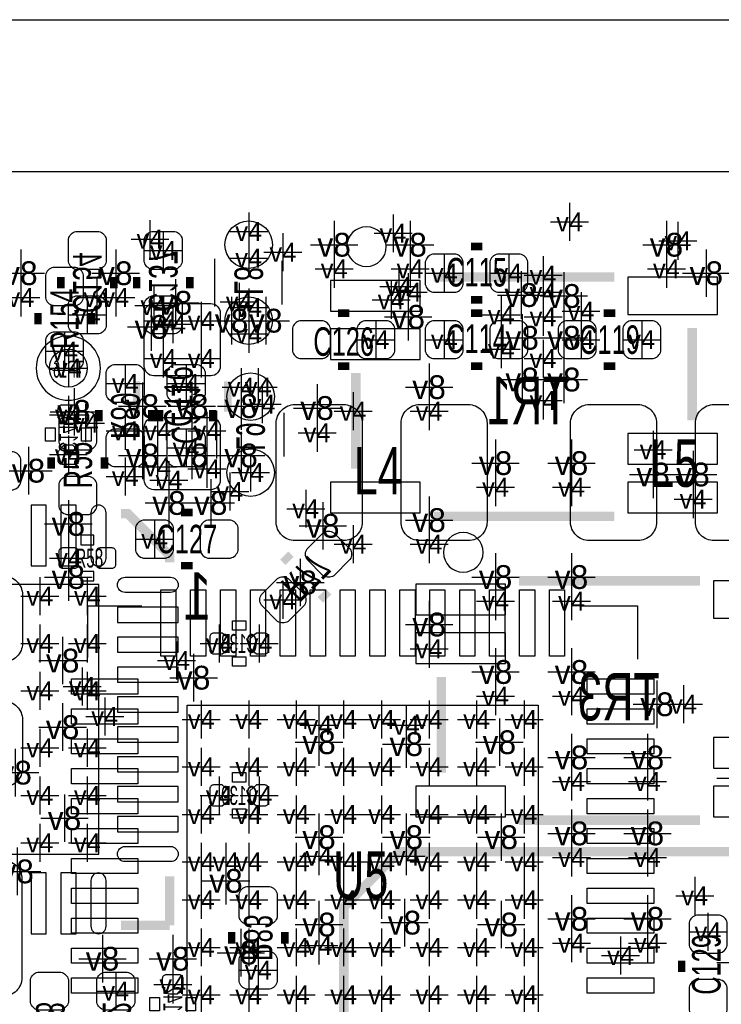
# Model space of a CAD drawing. Extents: x -64 to 356, y -42 to 255.
# Tile 22 of 31: x 31 to 40, y 13 to 26. Entities that reach past the tile are written whole.
import ezdxf
from ezdxf.enums import TextEntityAlignment as Align

# ---------------------------------------------------------------- set-up
doc = ezdxf.new("R2010")
doc.units = 0
for name, color, linetype in [('BG_OUTLINE', 7, 'CONTINUOUS'), ('BG_PANEL', 7, 'CONTINUOUS'), ('MA_NCLEGEND-1-2', 7, 'CONTINUOUS'), ('MA_NCLEGEND-14-15', 7, 'CONTINUOUS'), ('MA_NCLEGEND-15-16', 7, 'CONTINUOUS'), ('MA_NCLEGEND-2-3', 7, 'CONTINUOUS'), ('MA_NCLEGEND-3-14', 7, 'CONTINUOUS'), ('PG_SILKSCREEN_BOTTOM', 7, 'CONTINUOUS'), ('PG_SILKSCREEN_TOP', 7, 'CONTINUOUS'), ('PIN_BOTTOM', 7, 'CONTINUOUS'), ('PIN_TOP', 7, 'CONTINUOUS'), ('RD_ASSEMBLY_BOTTOM', 7, 'CONTINUOUS'), ('RD_ASSEMBLY_TOP', 7, 'CONTINUOUS')]:
    doc.layers.add(name, color=color, linetype=linetype)

# ---------------------------------------------------------------- blocks, each defined once
blk = doc.blocks.new('FIGURE_CROSS')
for points in [[(0, 0.5), (0, -0.5)], [(-0.5, 0), (0.5, 0)]]:
    blk.add_lwpolyline(points)

msp = doc.modelspace()

# ---------------------------------------------------------------- linework, layer by layer
at = {"layer": 'BG_OUTLINE'}
msp.add_lwpolyline([(-1.5875, 22.9235, -0.414205), (-0.6985, 23.8125), (48.3235, 23.8125, -0.414199), (49.2125, 22.9235), (49.2125, 20.5105), (49.2125, 1.7145), (49.2125, -0.6985, -0.414223), (48.3235, -1.5875), (-0.6985, -1.5875, -0.414228), (-1.5875, -0.6985)], format="xyb", close=True, dxfattribs=at)
at = {"layer": 'BG_PANEL'}
for points in [[(-0.694182, 25.8445), (48.327818, 25.8445)], [(-0.694182, 23.8125), (48.327818, 23.8125)]]:
    msp.add_lwpolyline(points, dxfattribs=at)
at = {"layer": 'PG_SILKSCREEN_BOTTOM'}
for points in [[(35.571176, 22.8092, 1), (35.040824, 22.8092, 1)], [(36.866576, 18.7198, 1), (36.336224, 18.7198, 1)]]:
    msp.add_lwpolyline(points, format="xyb", close=True, dxfattribs=at)
for points in [[(33.274, 22.6441), (33.274, 22.0091)], [(34.1757, 22.6187), (34.1757, 22.0345)], [(33.2994, 20.6121), (33.2994, 19.9771)], [(34.2011, 20.5867), (34.2011, 20.0025)]]:
    msp.add_lwpolyline(points, dxfattribs=at)
for points, const_width in [([(31.2166, 22.4028), (31.2166, 22.2504)], 0.1016), ([(31.9278, 22.4028), (31.9278, 22.2504)], 0.1016), ([(32.2326, 22.2504), (32.2326, 22.4028)], 0.1016), ([(32.9438, 22.2504), (32.9438, 22.4028)], 0.1016), ([(36.204144, 22.402546), (38.624256, 22.402546)], 0.127), ([(39.664132, 21.722588), (39.664132, 20.48764)], 0.127), ([(35.164268, 21.11756), (35.164268, 19.837654)], 0.127), ([(31.7246, 20.4724), (31.7246, 20.6248)], 0.1016), ([(32.4358, 20.4724), (32.4358, 20.6248)], 0.1016), ([(32.5374, 20.4724), (32.5374, 20.6248)], 0.1016), ([(33.2486, 20.4724), (33.2486, 20.6248)], 0.1016), ([(32.021272, 19.237452), (32.113982, 19.237452), (32.674052, 18.677382), (32.674052, 18.584672)], 0.127), ([(36.204144, 19.202654), (38.624256, 19.202654)], 0.127), ([(34.295588, 18.694908), (34.187892, 18.587212)], 0.1016), ([(37.347144, 18.338546), (39.767256, 18.338546)], 0.127), ([(34.798508, 18.191988), (34.690812, 18.084292)], 0.1016), ([(36.307268, 17.05356), (36.307268, 15.773654)], 0.127), ([(37.347144, 15.138654), (39.767256, 15.138654)], 0.127), ([(35.004502, 2.75971), (48.459898, 2.75971), (48.459898, 14.71549), (35.743642, 14.71549), (35.004502, 13.976096), (35.004502, 2.75971)], 0.127), ([(32.674052, 14.384528), (32.674052, 13.731748)], 0.127), ([(32.674052, 13.731748), (32.021272, 13.731748)], 0.127), ([(33.5026, 13.6398), (33.5026, 13.4874)], 0.1016), ([(34.2138, 13.6398), (34.2138, 13.4874)], 0.1016)]:
    msp.add_lwpolyline(points, dxfattribs=dict(at, const_width=const_width))
msp.add_lwpolyline([(31.748222, 21.1836, 1), (30.888178, 21.1836, 1), (31.748222, 21.1836)], format="xyb", dxfattribs=at)
for points in [[(31.1404, 20.2057), (31.0134, 20.2057), (31.0134, 20.3835), (31.1404, 20.3835)], [(31.623, 20.2057), (31.496, 20.2057), (31.496, 20.3835), (31.623, 20.3835)], [(33.5153, 17.6784), (33.5153, 17.8054), (33.6931, 17.8054), (33.6931, 17.6784)], [(33.5153, 17.1958), (33.5153, 17.3228), (33.6931, 17.3228), (33.6931, 17.1958)], [(33.5153, 15.6464), (33.5153, 15.7734), (33.6931, 15.7734), (33.6931, 15.6464)], [(33.5153, 15.1638), (33.5153, 15.2908), (33.6931, 15.2908), (33.6931, 15.1638)], [(32.4104, 12.7635), (32.5374, 12.7635), (32.5374, 12.5857), (32.4104, 12.5857)], [(32.893, 12.7635), (33.02, 12.7635), (33.02, 12.5857), (32.893, 12.5857)]]:
    msp.add_lwpolyline(points, close=True, dxfattribs=at)
at = {"layer": 'PG_SILKSCREEN_TOP', "const_width": 0.1016}
for points in [[(36.703, 22.8092), (36.8554, 22.8092)], [(36.703, 22.098), (36.8554, 22.098)], [(30.9118, 21.7678), (30.9118, 21.9202)], [(31.623, 21.7678), (31.623, 21.9202)], [(35.0774, 21.9202), (34.925, 21.9202)], [(36.703, 21.9202), (36.8554, 21.9202)], [(38.6334, 21.9202), (38.481, 21.9202)], [(35.0774, 21.209), (34.925, 21.209)], [(36.703, 21.209), (36.8554, 21.209)], [(38.6334, 21.209), (38.481, 21.209)], [(32.2326, 21.0058), (32.2326, 20.5994)], [(33.4518, 21.0058), (33.4518, 20.5994)], [(31.0896, 19.9898), (31.0896, 19.8374)], [(31.8008, 19.9898), (31.8008, 19.8374)], [(32.82696, 19.2532), (32.97936, 19.2532)], [(32.82696, 18.542), (32.97936, 18.542)], [(39.5224, 13.1064), (39.5224, 13.2588)]]:
    msp.add_lwpolyline(points, dxfattribs=at)
at = {"layer": 'PG_SILKSCREEN_TOP'}
for points in [[(31.4833, 18.9484), (31.4833, 18.8214), (31.6611, 18.8214), (31.6611, 18.9484)], [(31.4833, 18.4658), (31.4833, 18.3388), (31.6611, 18.3388), (31.6611, 18.4658)]]:
    msp.add_lwpolyline(points, close=True, dxfattribs=at)
for points in [[(31.57728, 17.311624), (31.57728, 18.00352)], [(31.57728, 18.00352), (32.299148, 18.00352)], [(38.17366, 18.00352), (38.93312, 18.00352)], [(38.93312, 18.00352), (38.93312, 17.289018)]]:
    msp.add_lwpolyline(points, dxfattribs=at)
at = {"layer": 'PIN_BOTTOM'}
for points in [[(31.8262, 22.9108), (31.8262, 22.606, -0.294587), (31.7246, 22.5044), (31.4198, 22.5044, -0.294587), (31.3182, 22.606), (31.3182, 22.9108, -0.294587), (31.4198, 23.0124), (31.7246, 23.0124, -0.294587)], [(32.3342, 22.606), (32.3342, 22.9108, -0.294587), (32.4358, 23.0124), (32.7406, 23.0124, -0.294587), (32.8422, 22.9108), (32.8422, 22.606, -0.294587), (32.7406, 22.5044), (32.4358, 22.5044, -0.294587)], [(31.8262, 22.0472), (31.8262, 21.7424, -0.294587), (31.7246, 21.6408), (31.4198, 21.6408, -0.294587), (31.3182, 21.7424), (31.3182, 22.0472, -0.294587), (31.4198, 22.1488), (31.7246, 22.1488, -0.294587)], [(32.3342, 21.7424), (32.3342, 22.0472, -0.294587), (32.4358, 22.1488), (32.7406, 22.1488, -0.294587), (32.8422, 22.0472), (32.8422, 21.7424, -0.294587), (32.7406, 21.6408), (32.4358, 21.6408, -0.294587)], [(31.8262, 20.828), (31.8262, 21.1328, -0.294587), (31.9278, 21.2344), (32.2326, 21.2344, -0.294587), (32.3342, 21.1328), (32.3342, 20.828, -0.294587), (32.2326, 20.7264), (31.9278, 20.7264, -0.294587)], [(32.639, 20.828), (32.639, 21.1328, -0.294587), (32.7406, 21.2344), (33.0454, 21.2344, -0.294587), (33.147, 21.1328), (33.147, 20.828, -0.294587), (33.0454, 20.7264), (32.7406, 20.7264, -0.294587)], [(31.4579, 20.524978), (31.4579, 20.6375, 0.414214), (31.4071, 20.6883), (31.2293, 20.6883, 0.414214), (31.1785, 20.6375), (31.1785, 20.524978), (31.256478, 20.4343), (31.379922, 20.4343)], [(31.8262, 19.9644), (31.8262, 20.2692, -0.294587), (31.9278, 20.3708), (32.2326, 20.3708, -0.294587), (32.3342, 20.2692), (32.3342, 19.9644, -0.294587), (32.2326, 19.8628), (31.9278, 19.8628, -0.294587)], [(32.639, 19.9644), (32.639, 20.2692, -0.294587), (32.7406, 20.3708), (33.0454, 20.3708, -0.294587), (33.147, 20.2692), (33.147, 19.9644, -0.294587), (33.0454, 19.8628), (32.7406, 19.8628, -0.294587)], [(31.1785, 20.064222), (31.1785, 19.9517, 0.414214), (31.2293, 19.9009), (31.4071, 19.9009, 0.414214), (31.4579, 19.9517), (31.4579, 20.064222), (31.379922, 20.1549), (31.256478, 20.1549)], [(31.619698, 19.24939), (31.619698, 18.63979, 1), (31.822898, 18.63979), (31.822898, 19.24939, 1)], [(35.085782, 18.623026), (34.87039, 18.407634, -0.294934), (34.726626, 18.407634), (34.511234, 18.623026, -0.294934), (34.511234, 18.76679), (34.726626, 18.982182, -0.294934), (34.87039, 18.982182), (35.085782, 18.76679, -0.294934)], [(32.68599, 18.183098), (32.07639, 18.183098, -1), (32.07639, 18.386298), (32.68599, 18.386298, -1)], [(34.475166, 18.01241), (34.259774, 17.797018, -0.294934), (34.11601, 17.797018), (33.900618, 18.01241, -0.294934), (33.900618, 18.156174), (34.11601, 18.371566, -0.294934), (34.259774, 18.371566), (34.475166, 18.156174, -0.294934)], [(33.373822, 17.6403), (33.2613, 17.6403, 0.414214), (33.2105, 17.5895), (33.2105, 17.4117, 0.414214), (33.2613, 17.3609), (33.373822, 17.3609), (33.4645, 17.438878), (33.4645, 17.562322)], [(33.834578, 17.3609), (33.9471, 17.3609, 0.414214), (33.9979, 17.4117), (33.9979, 17.5895, 0.414214), (33.9471, 17.6403), (33.834578, 17.6403), (33.7439, 17.562322), (33.7439, 17.438878)], [(33.373822, 15.6083), (33.2613, 15.6083, 0.414214), (33.2105, 15.5575), (33.2105, 15.3797, 0.414214), (33.2613, 15.3289), (33.373822, 15.3289), (33.4645, 15.406878), (33.4645, 15.530322)], [(33.834578, 15.3289), (33.9471, 15.3289, 0.414214), (33.9979, 15.3797), (33.9979, 15.5575, 0.414214), (33.9471, 15.6083), (33.834578, 15.6083), (33.7439, 15.530322), (33.7439, 15.406878)], [(32.68599, 14.582902), (32.07639, 14.582902, -1), (32.07639, 14.786102), (32.68599, 14.786102, -1)], [(31.619698, 14.32941), (31.619698, 13.71981, 1), (31.822898, 13.71981), (31.822898, 14.32941, 1)], [(34.1122, 14.1478), (34.1122, 13.843, -0.294587), (34.0106, 13.7414), (33.7058, 13.7414, -0.294587), (33.6042, 13.843), (33.6042, 14.1478, -0.294587), (33.7058, 14.2494), (34.0106, 14.2494, -0.294587)], [(34.1122, 13.2842), (34.1122, 12.9794, -0.294587), (34.0106, 12.8778), (33.7058, 12.8778, -0.294587), (33.6042, 12.9794), (33.6042, 13.2842, -0.294587), (33.7058, 13.3858), (34.0106, 13.3858, -0.294587)], [(31.3182, 13.0048), (31.3182, 12.7, -0.294587), (31.2166, 12.5984), (30.9118, 12.5984, -0.294587), (30.8102, 12.7), (30.8102, 13.0048, -0.294587), (30.9118, 13.1064), (31.2166, 13.1064, -0.294587)], [(32.2072, 13.0048), (32.2072, 12.7, -0.294587), (32.1056, 12.5984), (31.8008, 12.5984, -0.294587), (31.6992, 12.7), (31.6992, 13.0048, -0.294587), (31.8008, 13.1064), (32.1056, 13.1064, -0.294587)], [(32.8549, 12.904978), (32.8549, 13.0175, 0.414214), (32.8041, 13.0683), (32.6263, 13.0683, 0.414214), (32.5755, 13.0175), (32.5755, 12.904978), (32.653478, 12.8143), (32.776922, 12.8143)]]:
    msp.add_lwpolyline(points, format="xyb", close=True, dxfattribs=at)
for points in [[(38.804342, 22.402673), (38.804342, 21.902547), (40.004238, 21.902547), (40.004238, 22.402673)], [(34.824162, 22.357588), (34.824162, 21.947632), (36.024058, 21.947632), (36.024058, 22.357588)], [(34.824162, 21.707602), (34.824162, 21.297646), (36.024058, 21.297646), (36.024058, 21.707602)], [(38.804342, 20.307554), (38.804342, 19.897598), (40.004238, 19.897598), (40.004238, 20.307554)], [(34.824162, 19.657568), (34.824162, 19.247612), (36.024058, 19.247612), (36.024058, 19.657568)], [(38.804342, 19.657568), (38.804342, 19.247612), (40.004238, 19.247612), (40.004238, 19.657568)], [(30.819598, 18.53819), (31.022798, 18.53819), (31.022798, 19.35099), (30.819598, 19.35099)], [(31.219648, 18.53819), (31.422848, 18.53819), (31.422848, 19.35099), (31.219648, 19.35099)], [(39.947342, 18.338673), (39.947342, 17.838547), (41.147238, 17.838547), (41.147238, 18.338673)], [(31.7246, 14.6812), (31.7246, 18.288), (28.1178, 18.288), (28.1178, 14.6812)], [(35.967162, 18.293588), (35.967162, 17.883632), (37.167058, 17.883632), (37.167058, 18.293588)], [(32.78759, 17.783048), (32.78759, 17.986248), (31.97479, 17.986248), (31.97479, 17.783048)], [(32.78759, 17.382998), (32.78759, 17.586198), (31.97479, 17.586198), (31.97479, 17.382998)], [(35.967162, 17.643602), (35.967162, 17.233646), (37.167058, 17.233646), (37.167058, 17.643602)], [(32.78759, 16.982948), (32.78759, 17.186148), (31.97479, 17.186148), (31.97479, 16.982948)], [(32.78759, 16.582898), (32.78759, 16.786098), (31.97479, 16.786098), (31.97479, 16.582898)], [(32.78759, 16.183102), (32.78759, 16.386302), (31.97479, 16.386302), (31.97479, 16.183102)], [(39.947342, 16.243554), (39.947342, 15.833598), (41.147238, 15.833598), (41.147238, 16.243554)], [(32.78759, 15.783052), (32.78759, 15.986252), (31.97479, 15.986252), (31.97479, 15.783052)], [(32.78759, 15.383002), (32.78759, 15.586202), (31.97479, 15.586202), (31.97479, 15.383002)], [(35.967162, 15.593568), (35.967162, 15.183612), (37.167058, 15.183612), (37.167058, 15.593568)], [(39.947342, 15.593568), (39.947342, 15.183612), (41.147238, 15.183612), (41.147238, 15.593568)], [(32.78759, 14.982952), (32.78759, 15.186152), (31.97479, 15.186152), (31.97479, 14.982952)], [(30.819598, 13.61821), (31.022798, 13.61821), (31.022798, 14.43101), (30.819598, 14.43101)], [(31.219648, 13.61821), (31.422848, 13.61821), (31.422848, 14.43101), (31.219648, 14.43101)]]:
    msp.add_lwpolyline(points, close=True, dxfattribs=at)
for centre, radius in [((33.7312, 22.8346), 0.3175), ((33.7312, 21.8186), 0.3175), ((31.3182, 21.1836), 0.254), ((33.7566, 20.8026), 0.3175), ((33.7566, 19.7866), 0.3175)]:
    msp.add_circle(centre, radius, dxfattribs=at)
at = {"layer": 'PIN_TOP'}
for points in [[(36.195, 22.1996), (36.4998, 22.1996, 0.294587), (36.6014, 22.3012), (36.6014, 22.606, 0.294587), (36.4998, 22.7076), (36.195, 22.7076, 0.294587), (36.0934, 22.606), (36.0934, 22.3012, 0.294587)], [(37.0586, 22.1996), (37.3634, 22.1996, 0.294587), (37.465, 22.3012), (37.465, 22.606, 0.294587), (37.3634, 22.7076), (37.0586, 22.7076, 0.294587), (36.957, 22.606), (36.957, 22.3012, 0.294587)], [(31.5214, 22.1234), (31.5214, 22.4282, 0.294587), (31.4198, 22.5298), (31.115, 22.5298, 0.294587), (31.0134, 22.4282), (31.0134, 22.1234, 0.294587), (31.115, 22.0218), (31.4198, 22.0218, 0.294587)], [(33.2232, 21.082), (32.4612, 21.082, -0.414214), (32.3342, 21.209), (32.3342, 21.9202, -0.414214), (32.4612, 22.0472), (33.2232, 22.0472, -0.414214), (33.3502, 21.9202), (33.3502, 21.209, -0.414214)], [(34.7218, 21.8186), (34.417, 21.8186, 0.294587), (34.3154, 21.717), (34.3154, 21.4122, 0.294587), (34.417, 21.3106), (34.7218, 21.3106, 0.294587), (34.8234, 21.4122), (34.8234, 21.717, 0.294587)], [(35.5854, 21.8186), (35.2806, 21.8186, 0.294587), (35.179, 21.717), (35.179, 21.4122, 0.294587), (35.2806, 21.3106), (35.5854, 21.3106, 0.294587), (35.687, 21.4122), (35.687, 21.717, 0.294587)], [(36.195, 21.3106), (36.4998, 21.3106, 0.294587), (36.6014, 21.4122), (36.6014, 21.717, 0.294587), (36.4998, 21.8186), (36.195, 21.8186, 0.294587), (36.0934, 21.717), (36.0934, 21.4122, 0.294587)], [(37.0586, 21.3106), (37.3634, 21.3106, 0.294587), (37.465, 21.4122), (37.465, 21.717, 0.294587), (37.3634, 21.8186), (37.0586, 21.8186, 0.294587), (36.957, 21.717), (36.957, 21.4122, 0.294587)], [(38.2778, 21.8186), (37.973, 21.8186, 0.294587), (37.8714, 21.717), (37.8714, 21.4122, 0.294587), (37.973, 21.3106), (38.2778, 21.3106, 0.294587), (38.3794, 21.4122), (38.3794, 21.717, 0.294587)], [(39.1414, 21.8186), (38.8366, 21.8186, 0.294587), (38.735, 21.717), (38.735, 21.4122, 0.294587), (38.8366, 21.3106), (39.1414, 21.3106, 0.294587), (39.243, 21.4122), (39.243, 21.717, 0.294587)], [(31.5214, 21.2598), (31.5214, 21.5646, 0.294587), (31.4198, 21.6662), (31.115, 21.6662, 0.294587), (31.0134, 21.5646), (31.0134, 21.2598, 0.294587), (31.115, 21.1582), (31.4198, 21.1582, 0.294587)], [(34.349182, 20.696682), (34.999422, 20.696682, -0.41444), (35.249358, 20.446492), (35.249358, 19.126708, -0.41444), (34.999422, 18.876518), (34.349182, 18.876518, -0.41444), (34.099246, 19.126708), (34.099246, 20.446492, -0.41444)], [(36.669218, 18.876518), (36.018978, 18.876518, -0.41444), (35.769042, 19.126708), (35.769042, 20.446492, -0.41444), (36.018978, 20.696682), (36.669218, 20.696682, -0.41444), (36.919154, 20.446492), (36.919154, 19.126708, -0.41444)], [(38.286182, 20.696682), (38.936422, 20.696682, -0.41444), (39.186358, 20.446492), (39.186358, 19.126708, -0.41444), (38.936422, 18.876518), (38.286182, 18.876518, -0.41444), (38.036246, 19.126708), (38.036246, 20.446492, -0.41444)], [(40.606218, 18.876518), (39.955978, 18.876518, -0.41444), (39.706042, 19.126708), (39.706042, 20.446492, -0.41444), (39.955978, 20.696682), (40.606218, 20.696682, -0.41444), (40.856154, 20.446492), (40.856154, 19.126708, -0.41444)], [(31.1912, 20.4978), (31.1912, 20.193, 0.294587), (31.2928, 20.0914), (31.5976, 20.0914, 0.294587), (31.6992, 20.193), (31.6992, 20.4978, 0.294587), (31.5976, 20.5994), (31.2928, 20.5994, 0.294587)], [(33.2232, 19.558), (32.4612, 19.558, -0.414214), (32.3342, 19.685), (32.3342, 20.3962, -0.414214), (32.4612, 20.5232), (33.2232, 20.5232, -0.414214), (33.3502, 20.3962), (33.3502, 19.685, -0.414214)], [(30.5816, 20.066), (30.2768, 20.066, 0.294587), (30.1752, 19.9644), (30.1752, 19.6596, 0.294587), (30.2768, 19.558), (30.5816, 19.558, 0.294587), (30.6832, 19.6596), (30.6832, 19.9644, 0.294587)], [(31.1912, 19.6342), (31.1912, 19.3294, 0.294587), (31.2928, 19.2278), (31.5976, 19.2278, 0.294587), (31.6992, 19.3294), (31.6992, 19.6342, 0.294587), (31.5976, 19.7358), (31.2928, 19.7358, 0.294587)], [(32.31896, 18.6436), (32.62376, 18.6436, 0.294587), (32.72536, 18.7452), (32.72536, 19.05, 0.294587), (32.62376, 19.1516), (32.31896, 19.1516, 0.294587), (32.21736, 19.05), (32.21736, 18.7452, 0.294587)], [(33.18256, 18.6436), (33.48736, 18.6436, 0.294587), (33.58896, 18.7452), (33.58896, 19.05, 0.294587), (33.48736, 19.1516), (33.18256, 19.1516, 0.294587), (33.08096, 19.05), (33.08096, 18.7452, 0.294587)], [(31.195264, 18.7325, -0.414214), (31.246064, 18.7833), (31.398464, 18.7833, -0.414214), (31.449264, 18.7325), (31.449264, 18.5547, -0.414214), (31.398464, 18.5039), (31.246064, 18.5039, -0.414214), (31.195264, 18.5547)], [(31.695136, 18.7325, -0.414214), (31.745936, 18.7833), (31.898336, 18.7833, -0.414214), (31.949136, 18.7325), (31.949136, 18.5547, -0.414214), (31.898336, 18.5039), (31.745936, 18.5039, -0.414214), (31.695136, 18.5547)], [(30.704282, 18.152618), (30.704282, 17.502378, -0.41444), (30.454092, 17.252442), (29.134308, 17.252442, -0.41444), (28.884118, 17.502378), (28.884118, 18.152618, -0.41444), (29.134308, 18.402554), (30.454092, 18.402554, -0.41444)], [(28.884118, 15.832582), (28.884118, 16.482822, -0.41444), (29.134308, 16.732758), (30.454092, 16.732758, -0.41444), (30.704282, 16.482822), (30.704282, 15.832582, -0.41444), (30.454092, 15.582646), (29.134308, 15.582646, -0.41444)], [(30.446218, 12.780518), (29.795978, 12.780518, -0.41444), (29.546042, 13.030708), (29.546042, 14.350492, -0.41444), (29.795978, 14.600682), (30.446218, 14.600682, -0.41444), (30.696154, 14.350492), (30.696154, 13.030708, -0.41444)], [(40.132, 13.462), (40.132, 13.7668, 0.294587), (40.0304, 13.8684), (39.7256, 13.8684, 0.294587), (39.624, 13.7668), (39.624, 13.462, 0.294587), (39.7256, 13.3604), (40.0304, 13.3604, 0.294587)], [(40.132, 12.5984), (40.132, 12.9032, 0.294587), (40.0304, 13.0048), (39.7256, 13.0048, 0.294587), (39.624, 12.9032), (39.624, 12.5984, 0.294587), (39.7256, 12.4968), (40.0304, 12.4968, 0.294587)]]:
    msp.add_lwpolyline(points, format="xyb", close=True, dxfattribs=at)
for points in [[(32.756856, 18.220182), (32.756856, 17.331182), (32.553656, 17.331182), (32.553656, 18.220182)], [(33.156906, 18.220182), (33.156906, 17.331182), (32.953706, 17.331182), (32.953706, 18.220182)], [(33.556702, 18.220182), (33.556702, 17.331182), (33.353502, 17.331182), (33.353502, 18.220182)], [(33.956752, 18.220182), (33.956752, 17.331182), (33.753552, 17.331182), (33.753552, 18.220182)], [(34.356802, 18.220182), (34.356802, 17.331182), (34.153602, 17.331182), (34.153602, 18.220182)], [(34.756852, 18.220182), (34.756852, 17.331182), (34.553652, 17.331182), (34.553652, 18.220182)], [(35.156902, 18.220182), (35.156902, 17.331182), (34.953702, 17.331182), (34.953702, 18.220182)], [(35.556698, 18.220182), (35.556698, 17.331182), (35.353498, 17.331182), (35.353498, 18.220182)], [(35.956748, 18.220182), (35.956748, 17.331182), (35.753548, 17.331182), (35.753548, 18.220182)], [(36.356798, 18.220182), (36.356798, 17.331182), (36.153598, 17.331182), (36.153598, 18.220182)], [(36.756848, 18.220182), (36.756848, 17.331182), (36.553648, 17.331182), (36.553648, 18.220182)], [(37.156898, 18.220182), (37.156898, 17.331182), (36.953698, 17.331182), (36.953698, 18.220182)], [(37.556694, 18.220182), (37.556694, 17.331182), (37.353494, 17.331182), (37.353494, 18.220182)], [(37.956744, 18.220182), (37.956744, 17.331182), (37.753544, 17.331182), (37.753544, 18.220182)], [(31.360618, 17.027144), (32.249618, 17.027144), (32.249618, 16.823944), (31.360618, 16.823944)], [(38.260782, 17.027144), (39.149782, 17.027144), (39.149782, 16.823944), (38.260782, 16.823944)], [(31.360618, 16.627094), (32.249618, 16.627094), (32.249618, 16.423894), (31.360618, 16.423894)], [(37.6047, 16.6751), (37.6047, 11.9761), (32.9057, 11.9761), (32.9057, 16.6751)], [(38.260782, 16.627094), (39.149782, 16.627094), (39.149782, 16.423894), (38.260782, 16.423894)], [(31.360618, 16.227298), (32.249618, 16.227298), (32.249618, 16.024098), (31.360618, 16.024098)], [(38.260782, 16.227298), (39.149782, 16.227298), (39.149782, 16.024098), (38.260782, 16.024098)], [(31.360618, 15.827248), (32.249618, 15.827248), (32.249618, 15.624048), (31.360618, 15.624048)], [(38.260782, 15.827248), (39.149782, 15.827248), (39.149782, 15.624048), (38.260782, 15.624048)], [(31.360618, 15.427198), (32.249618, 15.427198), (32.249618, 15.223998), (31.360618, 15.223998)], [(38.260782, 15.427198), (39.149782, 15.427198), (39.149782, 15.223998), (38.260782, 15.223998)], [(31.360618, 15.027148), (32.249618, 15.027148), (32.249618, 14.823948), (31.360618, 14.823948)], [(38.260782, 15.027148), (39.149782, 15.027148), (39.149782, 14.823948), (38.260782, 14.823948)], [(31.360618, 14.627098), (32.249618, 14.627098), (32.249618, 14.423898), (31.360618, 14.423898)], [(38.260782, 14.627098), (39.149782, 14.627098), (39.149782, 14.423898), (38.260782, 14.423898)], [(31.360618, 14.227302), (32.249618, 14.227302), (32.249618, 14.024102), (31.360618, 14.024102)], [(38.260782, 14.227302), (39.149782, 14.227302), (39.149782, 14.024102), (38.260782, 14.024102)], [(31.360618, 13.827252), (32.249618, 13.827252), (32.249618, 13.624052), (31.360618, 13.624052)], [(38.260782, 13.827252), (39.149782, 13.827252), (39.149782, 13.624052), (38.260782, 13.624052)], [(31.360618, 13.427202), (32.249618, 13.427202), (32.249618, 13.224002), (31.360618, 13.224002)], [(38.260782, 13.427202), (39.149782, 13.427202), (39.149782, 13.224002), (38.260782, 13.224002)], [(31.360618, 13.027152), (32.249618, 13.027152), (32.249618, 12.823952), (31.360618, 12.823952)], [(38.260782, 13.027152), (39.149782, 13.027152), (39.149782, 12.823952), (38.260782, 12.823952)]]:
    msp.add_lwpolyline(points, close=True, dxfattribs=at)

# ---------------------------------------------------------------- block references
at = {"layer": 'MA_NCLEGEND-1-2', "xscale": 0.508, "yscale": 0.508}
for p in [(38.0238, 23.1394), (35.6616, 22.987), (32.4104, 22.9108), (39.4716, 22.8854), (34.1884, 22.733), (34.8742, 22.511258), (36.3474, 22.4536), (37.211, 22.4536), (35.7378, 22.2758), (37.6682, 22.1996), (33.6042, 22.0726), (37.1094, 21.8948), (38.1762, 21.9456), (32.5882, 21.8186), (33.0962, 21.8186), (37.6682, 21.8694), (35.433, 21.5646), (36.3474, 21.5646), (38.1762, 21.5646), (38.989, 21.5646), (31.2674, 21.4122), (37.1094, 21.4376), (32.5882, 21.3106), (33.0962, 21.3106), (37.6682, 21.3106), (37.6682, 20.7518), (31.5468, 20.447), (32.0802, 20.3454), (32.512, 20.3454), (33.1724, 20.3454), (30.4292, 19.812), (32.512, 19.8628), (33.1724, 19.8374), (32.0802, 19.7358), (32.47136, 18.8976), (31.322264, 18.6436), (31.505144, 16.925544), (39.5478, 16.6878), (31.805118, 16.525494), (33.0962, 16.4846), (33.7312, 16.4846), (34.3662, 16.4846), (35.0012, 16.4846), (35.5092, 16.4846), (36.1442, 16.4846), (36.7792, 16.4846), (37.4142, 16.4846), (34.671, 16.4084), (35.8394, 16.4084), (33.0962, 15.8496), (33.7312, 15.8496), (34.3662, 15.8496), (35.0012, 15.8496), (35.5092, 15.8496), (36.1442, 15.8496), (36.7792, 15.8496), (37.4142, 15.8496), (33.0962, 15.2146), (33.7312, 15.2146), (34.3662, 15.2146), (35.0012, 15.2146), (35.5092, 15.2146), (36.1442, 15.2146), (36.7792, 15.2146), (37.4142, 15.2146), (34.671, 14.6558), (35.8394, 14.6558), (33.0962, 14.5796), (33.4264, 14.5796), (33.7312, 14.5796), (34.3662, 14.5796), (35.0012, 14.5796), (35.5092, 14.5796), (36.1442, 14.5796), (36.7792, 14.5796), (37.4142, 14.5796), (39.696898, 14.125702), (33.0962, 14.0716), (33.7312, 14.0716), (34.3662, 14.0716), (35.0012, 14.0716), (35.5092, 14.0716), (36.1442, 14.0716), (36.7792, 14.0716), (37.4142, 14.0716), (39.874698, 13.643102), (34.671, 13.462), (33.0962, 13.4366), (33.7312, 13.4366), (34.3662, 13.4366), (35.0012, 13.4366), (35.5092, 13.4366), (36.1442, 13.4366), (36.7792, 13.4366), (37.4142, 13.4366), (38.705282, 13.325602), (33.0962, 12.8016), (33.7312, 12.8016), (34.3662, 12.8016), (35.0012, 12.8016), (35.5092, 12.8016), (36.1442, 12.8016), (36.7792, 12.8016), (37.4142, 12.8016)]:
    msp.add_blockref('FIGURE_CROSS', p, dxfattribs=at)
at = {"layer": 'MA_NCLEGEND-14-15', "xscale": 0.508, "yscale": 0.508}
for p in [(33.7312, 23.0124), (33.7312, 22.6568), (35.8902, 22.511258), (39.3192, 22.511258), (35.8648, 22.1996), (30.6832, 22.130258), (31.9532, 22.130258), (32.46374, 22.0218), (33.7312, 21.9964), (32.7152, 21.77034), (33.7312, 21.6408), (31.3182, 21.1836), (33.8582, 20.9296), (34.6456, 20.32), (31.3182, 20.0279), (39.1414, 20.0914), (32.6644, 19.685), (33.4772, 19.5326), (37.0332, 19.590258), (38.0492, 19.590258), (39.6748, 19.431), (34.4932, 19.304), (34.187892, 18.084292), (37.0332, 18.066258), (38.0492, 18.066258), (33.3375, 17.5006), (36.1442, 17.431258), (32.766, 17.272), (37.0332, 16.796258), (38.0492, 16.796258), (38.0492, 15.653258), (39.0652, 15.653258), (33.3375, 15.4686), (38.0492, 14.637258), (39.0652, 14.637258), (38.0492, 13.494258), (39.0652, 13.494258), (33.8582, 13.1318), (32.7152, 12.9413), (31.9532, 12.8524)]:
    msp.add_blockref('FIGURE_CROSS', p, dxfattribs=at)
at = {"layer": 'MA_NCLEGEND-15-16', "xscale": 0.508, "yscale": 0.508}
for p in [(33.7312, 23.0124), (32.5882, 22.7584), (33.7312, 22.6568), (32.46374, 22.0218), (31.5722, 21.8948), (33.7312, 21.9964), (32.7152, 21.77034), (33.7312, 21.6408), (31.3182, 21.1836), (32.0802, 20.9804), (32.893, 20.9804), (33.6296, 20.9296), (33.909, 20.701), (31.3182, 20.5613), (31.3182, 20.0279), (32.893, 20.1168), (39.1414, 20.0914), (33.7566, 19.7866), (39.6748, 19.431), (30.9372, 18.1356), (31.5722, 18.1356), (34.187892, 18.084292), (30.9372, 17.5006), (31.5722, 17.5006), (33.3375, 17.5006), (33.8709, 17.5006), (30.9372, 16.8656), (31.5722, 16.8656), (30.9372, 16.1036), (31.5722, 16.1036), (30.9372, 15.4686), (31.5722, 15.4686), (33.3375, 15.4686), (33.8709, 15.4686), (30.9372, 14.8336), (31.5722, 14.8336), (33.8582, 13.1318), (32.7152, 12.9413), (31.9532, 12.8524)]:
    msp.add_blockref('FIGURE_CROSS', p, dxfattribs=at)
at = {"layer": 'MA_NCLEGEND-2-3', "xscale": 0.508, "yscale": 0.508}
for p in [(34.8742, 22.511258), (35.8902, 22.511258), (37.211, 22.4536), (37.6682, 22.4282), (39.3192, 22.511258), (30.6832, 22.130258), (31.6992, 22.130258), (35.6362, 22.098), (37.1094, 21.8948), (38.1762, 21.9456), (37.6682, 21.8694), (38.1762, 21.5646), (31.2674, 21.4122), (37.1094, 21.4376), (37.6682, 21.3106), (37.6682, 20.7518), (35.1282, 20.606258), (36.1442, 20.606258), (31.5468, 20.447), (32.0802, 20.3454), (32.512, 20.3454), (33.1724, 20.3454), (34.6456, 20.32), (30.4292, 19.812), (32.512, 19.8628), (33.1724, 19.8374), (32.0802, 19.7358), (37.0332, 19.590258), (38.0492, 19.590258), (34.4932, 19.304), (35.1282, 18.828258), (36.1442, 18.828258), (31.322264, 18.6436), (37.0332, 18.066258), (38.0492, 18.066258), (36.1442, 17.431258), (32.766, 17.272), (31.505144, 16.925544), (37.0332, 16.796258), (38.0492, 16.796258), (39.5478, 16.6878), (33.0962, 16.4846), (33.7312, 16.4846), (36.7792, 16.4846), (37.4142, 16.4846), (34.671, 16.4084), (35.8394, 16.4084), (33.0962, 15.8496), (33.7312, 15.8496), (36.1442, 15.8496), (36.7792, 15.8496), (37.4142, 15.8496), (38.0492, 15.653258), (39.0652, 15.653258), (36.1442, 15.2146), (36.7792, 15.2146), (37.4142, 15.2146), (34.671, 14.6558), (35.8394, 14.6558), (38.0492, 14.637258), (39.0652, 14.637258), (33.4264, 14.5796), (36.1442, 14.5796), (36.7792, 14.5796), (37.4142, 14.5796), (39.696898, 14.125702), (36.1442, 14.0716), (36.7792, 14.0716), (37.4142, 14.0716), (34.671, 13.462), (38.0492, 13.494258), (39.0652, 13.494258), (35.0012, 13.4366), (35.5092, 13.4366), (36.1442, 13.4366), (36.7792, 13.4366), (37.4142, 13.4366)]:
    msp.add_blockref('FIGURE_CROSS', p, dxfattribs=at)
at = {"layer": 'MA_NCLEGEND-3-14', "xscale": 0.635, "yscale": 0.635}
for p in [(34.8742, 22.8346), (35.8902, 22.8346), (39.3192, 22.8346), (30.6832, 22.4536), (31.9532, 22.4536), (39.8526, 22.4536), (37.3761, 22.1615), (37.9476, 22.1488), (32.751014, 22.057614), (33.5026, 21.8186), (33.9598, 21.8186), (35.8648, 21.8694), (32.427926, 21.734526), (37.3888, 21.59), (37.9476, 21.59), (37.3888, 21.0312), (37.9476, 21.0312), (36.1442, 20.9296), (32.3088, 20.6756), (32.9692, 20.6756), (33.6296, 20.6756), (34.6456, 20.6502), (31.3944, 20.5994), (32.3088, 20.0152), (32.9692, 20.0152), (33.6296, 20.0152), (37.0332, 19.9136), (38.0492, 19.9136), (30.7848, 19.812), (39.1414, 19.7612), (39.6748, 19.7612), (32.6644, 19.3802), (33.2232, 19.3802), (31.3182, 19.1008), (34.7218, 19.0754), (36.1442, 19.1516), (31.3182, 18.3896), (37.0332, 18.3896), (38.0492, 18.3896), (34.421318, 18.317718), (36.1442, 17.7546), (31.242, 17.272), (37.0332, 17.1196), (38.0492, 17.1196), (32.9946, 17.0434), (39.1922, 16.6878), (31.242, 16.383), (34.671, 16.1798), (35.8394, 16.1544), (37.084, 16.1798), (38.0492, 15.9766), (39.0652, 15.9766), (30.607, 15.7734), (40.3098, 15.6972), (31.2674, 15.1638), (38.0492, 14.9606), (39.0652, 14.9606), (34.671, 14.9098), (35.8394, 14.9098), (37.1094, 14.9098), (30.6324, 14.4526), (33.4264, 14.3256), (38.0492, 13.8176), (39.0652, 13.8176), (34.671, 13.7414), (35.814, 13.7668), (37.1094, 13.7414), (31.7754, 13.2842), (32.7152, 13.2842), (33.624774, 13.365226), (40.3098, 13.2334), (40.3352, 12.5476)]:
    msp.add_blockref('FIGURE_CROSS', p, dxfattribs=at)

# ---------------------------------------------------------------- texts
at = {"layer": 'MA_NCLEGEND-1-2'}
for p in [(38.0238, 23.1394), (35.6616, 22.987), (32.4104, 22.9108), (39.4716, 22.8854), (34.1884, 22.733), (34.8742, 22.511258), (36.3474, 22.4536), (37.211, 22.4536), (35.7378, 22.2758), (37.6682, 22.1996), (33.6042, 22.0726), (37.1094, 21.8948), (37.6682, 21.8694), (38.1762, 21.9456), (32.5882, 21.8186), (33.0962, 21.8186), (35.433, 21.5646), (36.3474, 21.5646), (38.1762, 21.5646), (38.989, 21.5646), (31.2674, 21.4122), (37.1094, 21.4376), (32.5882, 21.3106), (33.0962, 21.3106), (37.6682, 21.3106), (37.6682, 20.7518), (31.5468, 20.447), (32.0802, 20.3454), (32.512, 20.3454), (33.1724, 20.3454), (32.512, 19.8628), (33.1724, 19.8374), (32.0802, 19.7358), (32.47136, 18.8976), (31.322264, 18.6436), (31.505144, 16.925544), (39.5478, 16.6878), (31.805118, 16.525494), (33.0962, 16.4846), (33.7312, 16.4846), (34.3662, 16.4846), (35.0012, 16.4846), (35.5092, 16.4846), (36.1442, 16.4846), (36.7792, 16.4846), (37.4142, 16.4846), (34.671, 16.4084), (35.8394, 16.4084), (33.0962, 15.8496), (33.7312, 15.8496), (34.3662, 15.8496), (35.0012, 15.8496), (35.5092, 15.8496), (36.1442, 15.8496), (36.7792, 15.8496), (37.4142, 15.8496), (33.0962, 15.2146), (33.7312, 15.2146), (34.3662, 15.2146), (35.0012, 15.2146), (35.5092, 15.2146), (36.1442, 15.2146), (36.7792, 15.2146), (37.4142, 15.2146), (34.671, 14.6558), (35.8394, 14.6558), (33.0962, 14.5796), (33.4264, 14.5796), (33.7312, 14.5796), (34.3662, 14.5796), (35.0012, 14.5796), (35.5092, 14.5796), (36.1442, 14.5796), (36.7792, 14.5796), (37.4142, 14.5796), (39.696898, 14.125702), (33.0962, 14.0716), (33.7312, 14.0716), (34.3662, 14.0716), (35.0012, 14.0716), (35.5092, 14.0716), (36.1442, 14.0716), (36.7792, 14.0716), (37.4142, 14.0716), (39.874698, 13.643102), (34.671, 13.462), (33.0962, 13.4366), (33.7312, 13.4366), (34.3662, 13.4366), (35.0012, 13.4366), (35.5092, 13.4366), (36.1442, 13.4366), (36.7792, 13.4366), (37.4142, 13.4366), (38.705282, 13.325602), (33.0962, 12.8016), (33.7312, 12.8016), (34.3662, 12.8016), (35.0012, 12.8016), (35.5092, 12.8016), (36.1442, 12.8016), (36.7792, 12.8016), (37.4142, 12.8016)]:
    msp.add_text('v4', height=0.254, dxfattribs=at).set_placement(p, align=Align.MIDDLE_CENTER)
at = {"layer": 'MA_NCLEGEND-14-15'}
for p in [(33.7312, 23.0124), (33.7312, 22.6568), (35.8902, 22.511258), (39.3192, 22.511258), (30.6832, 22.130258), (31.9532, 22.130258), (35.8648, 22.1996), (32.46374, 22.0218), (33.7312, 21.9964), (32.7152, 21.77034), (33.7312, 21.6408), (31.3182, 21.1836), (33.8582, 20.9296), (34.6456, 20.32), (31.3182, 20.0279), (39.1414, 20.0914), (32.6644, 19.685), (33.4772, 19.5326), (37.0332, 19.590258), (38.0492, 19.590258), (39.6748, 19.431), (34.4932, 19.304), (34.187892, 18.084292), (37.0332, 18.066258), (38.0492, 18.066258), (33.3375, 17.5006), (36.1442, 17.431258), (32.766, 17.272), (37.0332, 16.796258), (38.0492, 16.796258), (38.0492, 15.653258), (39.0652, 15.653258), (33.3375, 15.4686), (38.0492, 14.637258), (39.0652, 14.637258), (38.0492, 13.494258), (39.0652, 13.494258), (33.8582, 13.1318), (32.7152, 12.9413), (31.9532, 12.8524)]:
    msp.add_text('v4', height=0.254, dxfattribs=at).set_placement(p, align=Align.MIDDLE_CENTER)
at = {"layer": 'MA_NCLEGEND-15-16'}
for p in [(33.7312, 23.0124), (32.5882, 22.7584), (33.7312, 22.6568), (32.46374, 22.0218), (31.5722, 21.8948), (33.7312, 21.9964), (32.7152, 21.77034), (33.7312, 21.6408), (31.3182, 21.1836), (32.0802, 20.9804), (32.893, 20.9804), (33.6296, 20.9296), (33.909, 20.701), (31.3182, 20.5613), (31.3182, 20.0279), (32.893, 20.1168), (39.1414, 20.0914), (33.7566, 19.7866), (39.6748, 19.431), (30.9372, 18.1356), (31.5722, 18.1356), (34.187892, 18.084292), (30.9372, 17.5006), (31.5722, 17.5006), (33.3375, 17.5006), (33.8709, 17.5006), (30.9372, 16.8656), (31.5722, 16.8656), (30.9372, 16.1036), (31.5722, 16.1036), (30.9372, 15.4686), (31.5722, 15.4686), (33.3375, 15.4686), (33.8709, 15.4686), (30.9372, 14.8336), (31.5722, 14.8336), (33.8582, 13.1318), (32.7152, 12.9413), (31.9532, 12.8524)]:
    msp.add_text('v4', height=0.254, dxfattribs=at).set_placement(p, align=Align.MIDDLE_CENTER)
at = {"layer": 'MA_NCLEGEND-2-3'}
for p in [(34.8742, 22.511258), (35.8902, 22.511258), (37.211, 22.4536), (37.6682, 22.4282), (39.3192, 22.511258), (30.6832, 22.130258), (31.6992, 22.130258), (35.6362, 22.098), (37.1094, 21.8948), (37.6682, 21.8694), (38.1762, 21.9456), (38.1762, 21.5646), (31.2674, 21.4122), (37.1094, 21.4376), (37.6682, 21.3106), (37.6682, 20.7518), (35.1282, 20.606258), (36.1442, 20.606258), (31.5468, 20.447), (32.0802, 20.3454), (32.512, 20.3454), (33.1724, 20.3454), (34.6456, 20.32), (32.512, 19.8628), (33.1724, 19.8374), (32.0802, 19.7358), (37.0332, 19.590258), (38.0492, 19.590258), (34.4932, 19.304), (35.1282, 18.828258), (36.1442, 18.828258), (31.322264, 18.6436), (37.0332, 18.066258), (38.0492, 18.066258), (36.1442, 17.431258), (32.766, 17.272), (31.505144, 16.925544), (37.0332, 16.796258), (38.0492, 16.796258), (39.5478, 16.6878), (33.0962, 16.4846), (33.7312, 16.4846), (36.7792, 16.4846), (37.4142, 16.4846), (34.671, 16.4084), (35.8394, 16.4084), (33.0962, 15.8496), (33.7312, 15.8496), (36.1442, 15.8496), (36.7792, 15.8496), (37.4142, 15.8496), (38.0492, 15.653258), (39.0652, 15.653258), (36.1442, 15.2146), (36.7792, 15.2146), (37.4142, 15.2146), (34.671, 14.6558), (35.8394, 14.6558), (38.0492, 14.637258), (39.0652, 14.637258), (33.4264, 14.5796), (36.1442, 14.5796), (36.7792, 14.5796), (37.4142, 14.5796), (39.696898, 14.125702), (36.1442, 14.0716), (36.7792, 14.0716), (37.4142, 14.0716), (34.671, 13.462), (38.0492, 13.494258), (39.0652, 13.494258), (35.0012, 13.4366), (35.5092, 13.4366), (36.1442, 13.4366), (36.7792, 13.4366), (37.4142, 13.4366)]:
    msp.add_text('v4', height=0.254, dxfattribs=at).set_placement(p, align=Align.MIDDLE_CENTER)
at = {"layer": 'MA_NCLEGEND-3-14'}
for p in [(34.8742, 22.8346), (35.8902, 22.8346), (39.3192, 22.8346), (30.6832, 22.4536), (31.9532, 22.4536), (39.8526, 22.4536), (37.3761, 22.1615), (37.9476, 22.1488), (32.751014, 22.057614), (35.8648, 21.8694), (32.427926, 21.734526), (33.5026, 21.8186), (33.9598, 21.8186), (37.3888, 21.59), (37.9476, 21.59), (36.1442, 20.9296), (37.3888, 21.0312), (37.9476, 21.0312), (32.3088, 20.6756), (32.9692, 20.6756), (33.6296, 20.6756), (34.6456, 20.6502), (31.3944, 20.5994), (32.3088, 20.0152), (32.9692, 20.0152), (33.6296, 20.0152), (37.0332, 19.9136), (38.0492, 19.9136), (30.7848, 19.812), (39.1414, 19.7612), (39.6748, 19.7612), (32.6644, 19.3802), (33.2232, 19.3802), (31.3182, 19.1008), (34.7218, 19.0754), (36.1442, 19.1516), (31.3182, 18.3896), (34.421318, 18.317718), (37.0332, 18.3896), (38.0492, 18.3896), (36.1442, 17.7546), (31.242, 17.272), (37.0332, 17.1196), (38.0492, 17.1196), (32.9946, 17.0434), (39.1922, 16.6878), (31.242, 16.383), (34.671, 16.1798), (37.084, 16.1798), (35.8394, 16.1544), (38.0492, 15.9766), (39.0652, 15.9766), (30.607, 15.7734), (31.2674, 15.1638), (34.671, 14.9098), (35.8394, 14.9098), (37.1094, 14.9098), (38.0492, 14.9606), (39.0652, 14.9606), (30.6324, 14.4526), (33.4264, 14.3256), (38.0492, 13.8176), (39.0652, 13.8176), (34.671, 13.7414), (35.814, 13.7668), (37.1094, 13.7414), (31.7754, 13.2842), (32.7152, 13.2842), (33.624774, 13.365226)]:
    msp.add_text('v8', height=0.3175, dxfattribs=at).set_placement(p, align=Align.MIDDLE_CENTER)
at = {"layer": 'PG_SILKSCREEN_BOTTOM', "text_generation_flag": 2, "width": 0.8}
msp.add_text('1', height=0.635, dxfattribs=at).set_placement((33.0454, 17.8181), align=Align.CENTER)
at = {"layer": 'RD_ASSEMBLY_BOTTOM', "text_generation_flag": 2}
for s, height, rotation, width, p in [('C154', 0.381, 270, 0.666667, (31.3817, 22.3266)), ('C137', 0.381, 270, 0.666667, (32.3977, 22.352)), ('L8', 0.381, 270, 0.666667, (33.5407, 22.352)), ('C141', 0.381, 270, 0.666667, (32.7025, 20.574)), ('R89', 0.381, 270, 0.666667, (31.8897, 20.5486)), ('C140', 0.254, 270, 0.6, (31.1912, 20.2946)), ('L9', 0.381, 270, 0.666667, (33.5661, 20.2692)), ('R77', 0.381, 225, 0.666667, (34.35858, 18.524474)), ('R83', 0.381, 270, 0.666667, (33.6677, 13.5636)), ('C142', 0.254, 270, 0.6, (32.5882, 12.6746)), ('R88', 0.381, 270, 0.666667, (30.8864, 12.3952)), ('R92', 0.381, 270, 0.666667, (31.7754, 12.3952))]:
    msp.add_text(s, height=height, rotation=rotation, dxfattribs=dict(at, width=width)).set_placement(p, align=Align.CENTER)
for s, height, width, p in [('TP16', 0.2286, 0.555556, (31.3182, 21.0566)), ('TR1', 0.635, 0.68, (37.465, 20.4343)), ('C138', 0.254, 0.6, (33.6042, 17.3736)), ('TR3', 0.635, 0.68, (38.6842, 16.4719)), ('C139', 0.254, 0.6, (33.6042, 15.3416))]:
    msp.add_text(s, height=height, dxfattribs=dict(at, width=width)).set_placement(p, align=Align.CENTER)
at = {"layer": 'RD_ASSEMBLY_TOP'}
for s, height, width, p in [('C115', 0.381, 0.666667, (36.7792, 22.2758)), ('C126', 0.381, 0.666667, (35.0012, 21.3487)), ('C114', 0.381, 0.666667, (36.7792, 21.3868)), ('C119', 0.381, 0.666667, (38.5572, 21.3741)), ('L5', 0.635, 0.68, (39.4208, 19.5961)), ('L4', 0.635, 0.68, (35.4584, 19.4945)), ('C127', 0.381, 0.666667, (32.90316, 18.7071)), ('R58', 0.254, 0.6, (31.5976, 18.5166)), ('U5', 0.635, 0.68, (35.2298, 14.0843))]:
    msp.add_text(s, height=height, dxfattribs=dict(at, width=width)).set_placement(p, align=Align.CENTER)
at = {"layer": 'RD_ASSEMBLY_TOP', "width": 0.666667}
for s, p in [('R154', (31.4579, 21.844)), ('C116', (32.9819, 20.8026)), ('R55', (31.6357, 19.8882)), ('C129', (40.0431, 13.208))]:
    msp.add_text(s, height=0.381, rotation=90, dxfattribs=at).set_placement(p, align=Align.CENTER)

doc.saveas('drawing.dxf')
